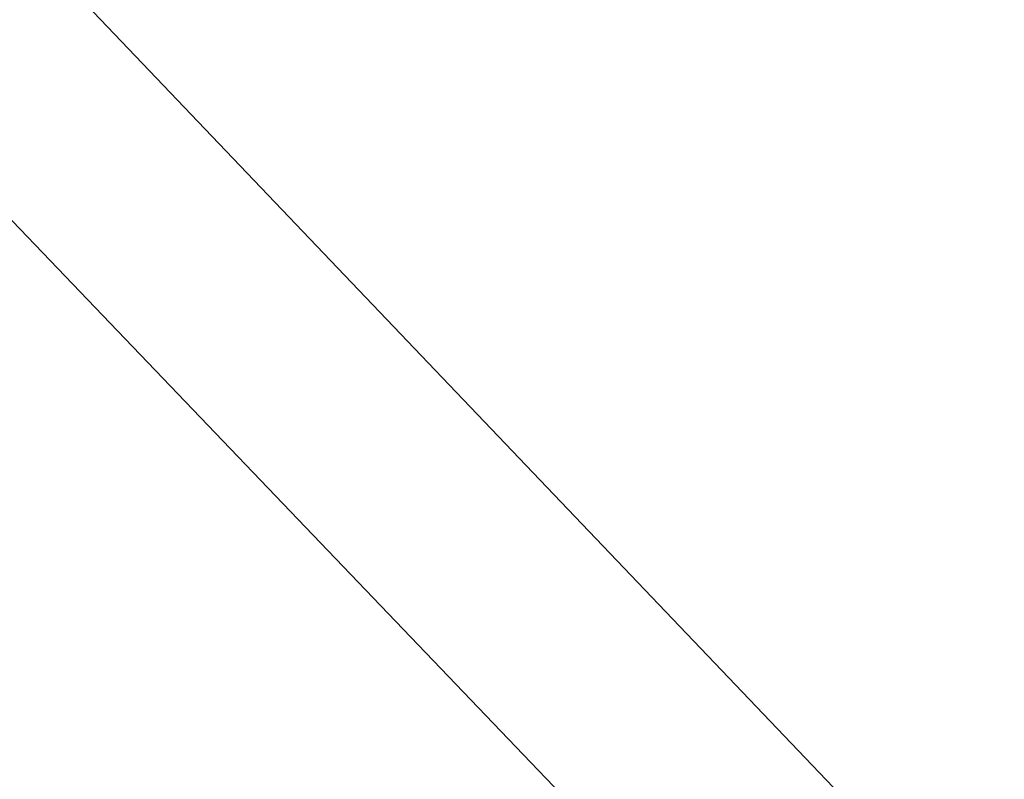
# Model space of a CAD drawing. Extents: x 0 to 363660, y 0 to 4201329.
# Tile 44 of 256: x 360158.913 to 360160.174, y 4200553.242 to 4200554.215. Entities that reach past the tile are written whole.
import ezdxf

# ---------------------------------------------------------------- set-up
doc = ezdxf.new("R2010")
doc.units = 0
doc.header["$LTSCALE"] = 0.5
doc.header["$MEASUREMENT"] = 0
doc.linetypes.add('CONTI', pattern=[0])
doc.layers.add('.', color=7, linetype='Continuous', lineweight=15)
doc.layers.add('SIT_L0', color=250, linetype='CONTI')

# ---------------------------------------------------------------- blocks, each defined once
blk = doc.blocks.new('gergrgrre')
at = {"linetype": 'Continuous', "elevation": 1.643}
blk.add_lwpolyline([(359968.1053, 4200751.1484), (360144.8753, 4200568.5984), (360208.9053, 4200501.7684), (360248.1353, 4200449.0884), (360280.3653, 4200400.8684), (360329.3453, 4200345.0084), (360410.6253, 4200285.1884), (360473.1253, 4200218.9984), (360491.2562, 4200199.5414)], dxfattribs=at)
blk = doc.blocks.new('ееееее')
at = {"layer": 'SIT_L0', "color": 250}
blk.add_line((-352.04, 714.7), (-288.38, 647.62), dxfattribs=at)

msp = doc.modelspace()

# ---------------------------------------------------------------- hatches: boundary and pattern name
at = {"layer": '.', "ltscale": 0.149071}
h = msp.add_hatch(color=256, dxfattribs=at)
h.dxf.hatch_style = 1
h.set_gradient(color1=(255, 255, 255), tint=1)
h.paths.add_polyline_path([(359890.2408, 4200193.8911), (361190.2408, 4200193.8911), (361190.2408, 4201328.8911), (359890.2408, 4201328.8911)])
h.paths.add_polyline_path([(359905.2408, 4201313.8911), (361175.2408, 4201313.8911), (361175.2408, 4200208.8911), (359905.2408, 4200208.8911)], flags=16)

# ---------------------------------------------------------------- block references
at = {"linetype": 'Continuous'}
msp.add_blockref('gergrgrre', (0, 0), dxfattribs=at)
at = {"color": 0, "rotation": 0.1683458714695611}
msp.add_blockref('ееееее', (360499.4563, 4199854.9026), dxfattribs=at)

doc.saveas('drawing.dxf')
